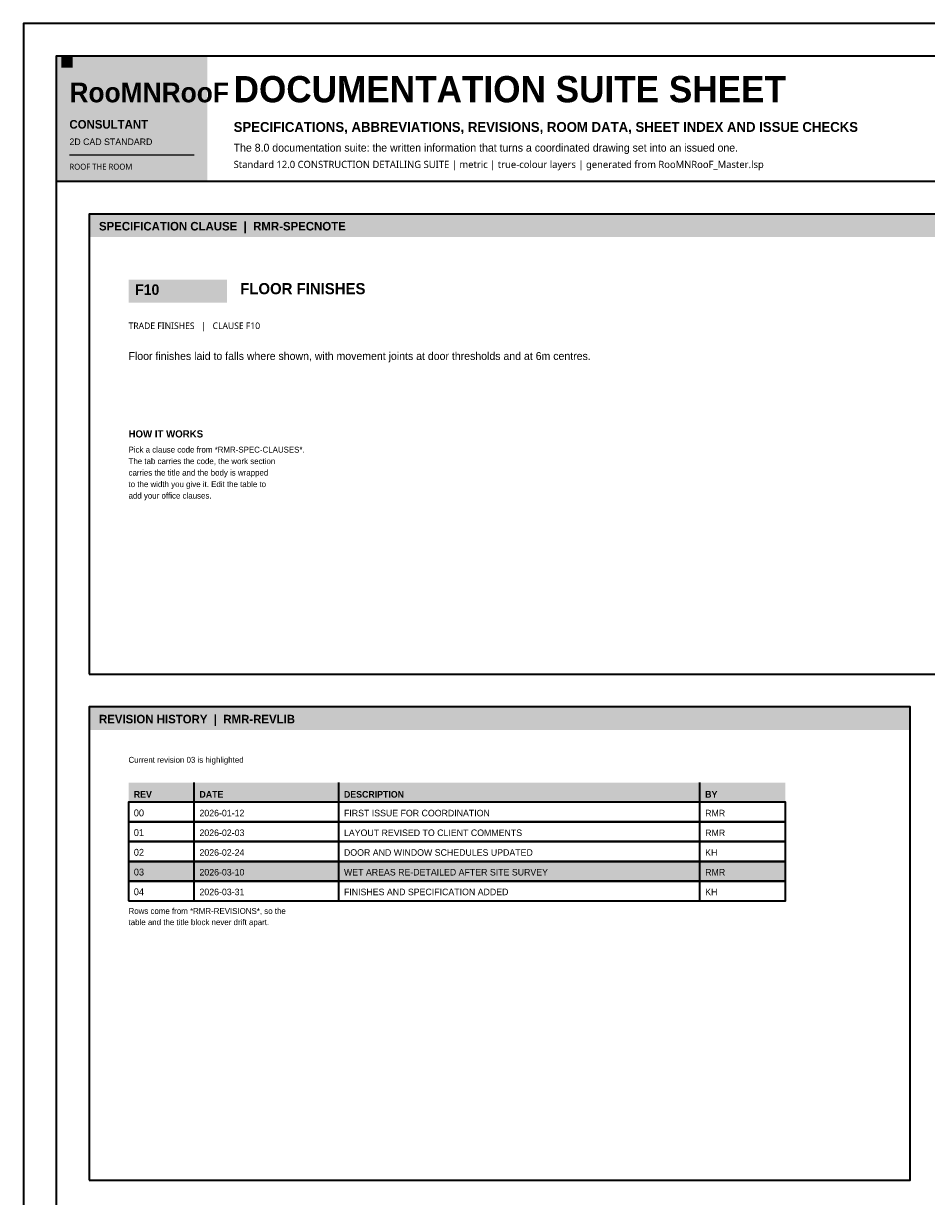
# Model space of a CAD drawing. Header units: millimetres. Extents: x 0 to 841, y 0 to 594.
# Tile 2 of 5: x 0 to 275, y 237 to 594. Entities that reach past the tile are written whole.
import ezdxf

# ---------------------------------------------------------------- set-up
doc = ezdxf.new("R2010")
doc.units = ezdxf.units.MM
for name, color, linetype, lineweight, true_color in [('RMR-A-FRAME', 7, 'Continuous', 35, 0x1f2a33), ('RMR-A-TEXT', 7, 'Continuous', 13, 0x1f2a33), ('RMR-PRES-KEY', 7, 'Continuous', 18, 0xd6a34c), ('RMR-PRES-TITLE', 7, 'Continuous', 25, 0xc65d48)]:
    doc.layers.add(name, color=color, linetype=linetype, lineweight=lineweight, true_color=true_color)
doc.styles.add('RMR-BODY', font='Aptos.ttf')
doc.styles.add('RMR-HEAD', font='Montserrat-SemiBold.ttf', dxfattribs={"width": 0.95})
doc.styles.add('RMR-LABEL', font='Aptos.ttf', dxfattribs={"width": 0.98})
doc.styles.add('RMR-MARK', font='RobotoMono-Regular.ttf', dxfattribs={"width": 0.9})
doc.styles.add('RMR-NOTE', font='Aptos.ttf', dxfattribs={"width": 0.95})
doc.styles.add('RMR-TITLE', font='Montserrat-SemiBold.ttf', dxfattribs={"width": 0.92})

msp = doc.modelspace()

# ---------------------------------------------------------------- linework, layer by layer
at = {"layer": 'RMR-A-FRAME', "true_color": 0x398982}
msp.add_line((10, 546), (831, 546), dxfattribs=at)
at = {"layer": 'RMR-A-FRAME', "true_color": 0x1f2a33}
for p, q in [((52, 357), (52, 363)), ((96, 357), (96, 363)), ((206, 357), (206, 363))]:
    msp.add_line(p, q, dxfattribs=at)
at = {"layer": 'RMR-A-FRAME', "true_color": 0x566874}
for p, q in [((52, 351), (52, 357)), ((96, 351), (96, 357)), ((206, 351), (206, 357)), ((52, 345), (52, 351)), ((96, 345), (96, 351)), ((206, 345), (206, 351)), ((52, 339), (52, 345)), ((96, 339), (96, 345)), ((206, 339), (206, 345)), ((52, 333), (52, 339)), ((96, 333), (96, 339)), ((206, 333), (206, 339)), ((52, 327), (52, 333)), ((96, 327), (96, 333)), ((206, 327), (206, 333))]:
    msp.add_line(p, q, dxfattribs=at)
at = {"layer": 'RMR-A-FRAME', "true_color": 0x1f2a33}
msp.add_lwpolyline([(0, 0), (841, 0), (841, 594), (0, 594), (0, 0)], dxfattribs=at)
at = {"layer": 'RMR-A-FRAME', "true_color": 0x398982}
msp.add_lwpolyline([(10, 10), (831, 10), (831, 584), (10, 584), (10, 10)], dxfattribs=at)
at = {"layer": 'RMR-A-FRAME', "true_color": 0x566874}
for points in [[(20, 396), (306, 396), (306, 536), (20, 536), (20, 396)], [(20, 242), (270, 242), (270, 386), (20, 386), (20, 242)], [(32, 351), (232, 351), (232, 357), (32, 357), (32, 351)], [(32, 345), (232, 345), (232, 351), (32, 351), (32, 345)], [(32, 339), (232, 339), (232, 345), (32, 345), (32, 339)], [(32, 333), (232, 333), (232, 339), (32, 339), (32, 333)], [(32, 327), (232, 327), (232, 333), (32, 333), (32, 327)]]:
    msp.add_lwpolyline(points, dxfattribs=at)
at = {"layer": 'RMR-PRES-KEY', "true_color": 0xd6a34c}
msp.add_solid([(11.5, 580.5), (15, 580.5), (11.5, 584), (15, 584)], dxfattribs=at)
at = {"layer": 'RMR-PRES-KEY', "true_color": 0xeee1c9}
msp.add_solid([(32, 333), (232, 333), (32, 339), (232, 339)], dxfattribs=at)
at = {"layer": 'RMR-PRES-TITLE', "true_color": 0xd6a34c}
msp.add_line((14, 554), (52, 554), dxfattribs=at)
at = {"layer": 'RMR-PRES-TITLE', "true_color": 0xc65d48}
for points in [[(10, 546), (56, 546), (10, 584), (56, 584)], [(20, 529), (306, 529), (20, 536), (306, 536)], [(32, 509), (62, 509), (32, 516), (62, 516)], [(20, 379), (270, 379), (20, 386), (270, 386)]]:
    msp.add_solid(points, dxfattribs=at)
at = {"layer": 'RMR-PRES-TITLE', "true_color": 0xeee1c9}
msp.add_solid([(32, 357), (232, 357), (32, 363), (232, 363)], dxfattribs=at)

# ---------------------------------------------------------------- texts
at = {"layer": 'RMR-A-TEXT', "true_color": 0x1f2a33}
for s, height, style, p in [('SPECIFICATIONS, ABBREVIATIONS, REVISIONS, ROOM DATA, SHEET INDEX AND ISSUE CHECKS', 3, 'RMR-HEAD', (64, 561)), ('REV', 2, 'RMR-HEAD', (33.6, 358.4)), ('DATE', 2, 'RMR-HEAD', (53.6, 358.4)), ('DESCRIPTION', 2, 'RMR-HEAD', (97.6, 358.4)), ('BY', 2, 'RMR-HEAD', (207.6, 358.4)), ('2026-01-12', 2, 'RMR-BODY', (53.6, 352.7)), ('FIRST ISSUE FOR COORDINATION', 2, 'RMR-BODY', (97.6, 352.7)), ('RMR', 2, 'RMR-BODY', (207.6, 352.7)), ('2026-02-03', 2, 'RMR-BODY', (53.6, 346.7)), ('LAYOUT REVISED TO CLIENT COMMENTS', 2, 'RMR-BODY', (97.6, 346.7)), ('RMR', 2, 'RMR-BODY', (207.6, 346.7)), ('2026-02-24', 2, 'RMR-BODY', (53.6, 340.7)), ('DOOR AND WINDOW SCHEDULES UPDATED', 2, 'RMR-BODY', (97.6, 340.7)), ('KH', 2, 'RMR-BODY', (207.6, 340.7)), ('2026-03-10', 2, 'RMR-BODY', (53.6, 334.7)), ('WET AREAS RE-DETAILED AFTER SITE SURVEY', 2, 'RMR-BODY', (97.6, 334.7)), ('RMR', 2, 'RMR-BODY', (207.6, 334.7)), ('2026-03-31', 2, 'RMR-BODY', (53.6, 328.7)), ('FINISHES AND SPECIFICATION ADDED', 2, 'RMR-BODY', (97.6, 328.7)), ('KH', 2, 'RMR-BODY', (207.6, 328.7))]:
    msp.add_text(s, height=height, dxfattribs=dict(at, style=style)).set_placement(p)
at = {"layer": 'RMR-A-TEXT', "true_color": 0x566874}
for s, height, style, p in [('The 8.0 documentation suite: the written information that turns a coordinated drawing set into an issued one.', 2.4, 'RMR-NOTE', (64, 555)), ('Standard 12.0 CONSTRUCTION DETAILING SUITE | metric | true-colour layers | generated from RooMNRooF_Master.lsp', 2.2, 'RMR-MARK', (64, 550)), ('Pick a clause code from *RMR-SPEC-CLAUSES*.', 1.8, 'RMR-NOTE', (32, 463.4)), ('The tab carries the code, the work section', 1.8, 'RMR-NOTE', (32, 459.9)), ('carries the title and the body is wrapped', 1.8, 'RMR-NOTE', (32, 456.4)), ('to the width you give it. Edit the table to', 1.8, 'RMR-NOTE', (32, 452.9)), ('add your office clauses.', 1.8, 'RMR-NOTE', (32, 449.4)), ('Current revision 03 is highlighted', 1.8, 'RMR-NOTE', (32, 369)), ('Rows come from *RMR-REVISIONS*, so the', 1.8, 'RMR-NOTE', (32, 323)), ('table and the title block never drift apart.', 1.8, 'RMR-NOTE', (32, 319.6))]:
    msp.add_text(s, height=height, dxfattribs=dict(at, style=style)).set_placement(p)
at = {"layer": 'RMR-A-TEXT', "true_color": 0xc65d48}
for s, height, style, p in [('FLOOR FINISHES', 3.4, 'RMR-HEAD', (66, 511.6)), ('HOW IT WORKS', 2.2, 'RMR-HEAD', (32, 468)), ('00', 2.1, 'RMR-LABEL', (33.6, 352.7)), ('01', 2.1, 'RMR-LABEL', (33.6, 346.7)), ('02', 2.1, 'RMR-LABEL', (33.6, 340.7)), ('03', 2.1, 'RMR-LABEL', (33.6, 334.7)), ('04', 2.1, 'RMR-LABEL', (33.6, 328.7))]:
    msp.add_text(s, height=height, dxfattribs=dict(at, style=style)).set_placement(p)
at = {"layer": 'RMR-A-TEXT', "true_color": 0xd6a34c, "style": 'RMR-MARK'}
msp.add_text('TRADE FINISHES   |   CLAUSE F10', height=2, dxfattribs=at).set_placement((32, 501))
at = {"layer": 'RMR-A-TEXT', "true_color": 0x1f2a33, "insert": (32, 494), "char_height": 2.4, "width": 200, "attachment_point": 1, "line_spacing_factor": 1.3, "style": 'RMR-BODY'}
msp.add_mtext('Floor finishes laid to falls where shown, with movement joints at door thresholds and at 6m centres.', dxfattribs=at)
at = {"layer": 'RMR-PRES-TITLE', "true_color": 0xeee1c9}
for s, height, style, p in [('RooMNRooF', 6, 'RMR-TITLE', (14, 570)), ('CONSULTANT', 2.6, 'RMR-HEAD', (14, 562)), ('2D CAD STANDARD', 2, 'RMR-NOTE', (14, 557)), ('ROOF THE ROOM', 1.8, 'RMR-MARK', (14, 549.5)), ('SPECIFICATION CLAUSE  |  RMR-SPECNOTE', 2.6, 'RMR-HEAD', (23, 531)), ('F10', 3.2, 'RMR-HEAD', (34, 511.4)), ('REVISION HISTORY  |  RMR-REVLIB', 2.6, 'RMR-HEAD', (23, 381))]:
    msp.add_text(s, height=height, dxfattribs=dict(at, style=style)).set_placement(p)
at = {"layer": 'RMR-PRES-TITLE', "true_color": 0xc65d48, "style": 'RMR-TITLE'}
msp.add_text('DOCUMENTATION SUITE SHEET', height=8, dxfattribs=at).set_placement((64, 570))

doc.saveas('drawing.dxf')
